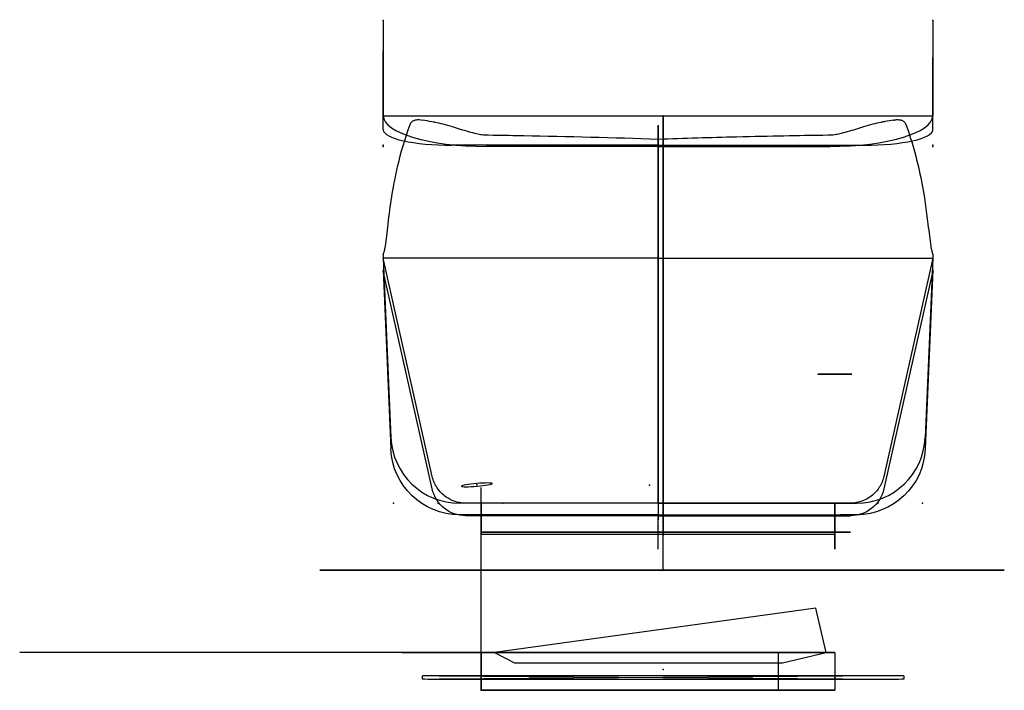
# Model space of a CAD drawing. Header units: centimetres. Extents: x -94 to 50, y 0 to 98.
import ezdxf

# ---------------------------------------------------------------- set-up
doc = ezdxf.new("R2010")
doc.units = ezdxf.units.CM
doc.header["$MEASUREMENT"] = 0
for name, color, linetype in [('Component4_Sketch1', 7, 'Continuous'), ('Component6_Sketch1', 7, 'Continuous'), ('Component6_Sketch10', 7, 'Continuous'), ('Component6_Sketch11', 7, 'Continuous'), ('Component6_Sketch12', 7, 'Continuous'), ('Component6_Sketch13', 7, 'Continuous'), ('Component6_Sketch14', 7, 'Continuous'), ('Component6_Sketch15', 7, 'Continuous'), ('Component6_Sketch16', 7, 'Continuous'), ('Component6_Sketch17', 7, 'Continuous'), ('Component6_Sketch2', 7, 'Continuous'), ('Component6_Sketch3', 7, 'Continuous'), ('Component6_Sketch4', 7, 'Continuous'), ('Component6_Sketch5', 7, 'Continuous'), ('Component6_Sketch6', 7, 'Continuous'), ('Component6_Sketch7', 7, 'Continuous'), ('Component6_Sketch8', 7, 'Continuous'), ('Component6_Sketch9', 7, 'Continuous'), ('VincentSheppard_AlexLounge v1_Sketch1', 7, 'Continuous'), ('VincentSheppard_AlexLounge v1_Sketch10', 7, 'Continuous'), ('VincentSheppard_AlexLounge v1_Sketch2', 7, 'Continuous'), ('VincentSheppard_AlexLounge v1_Sketch3', 7, 'Continuous'), ('VincentSheppard_AlexLounge v1_Sketch4', 7, 'Continuous'), ('VincentSheppard_AlexLounge v1_Sketch5', 7, 'Continuous'), ('VincentSheppard_AlexLounge v1_Sketch6', 7, 'Continuous'), ('VincentSheppard_AlexLounge v1_Sketch7', 7, 'Continuous'), ('VincentSheppard_AlexLounge v1_Sketch8', 7, 'Continuous'), ('VincentSheppard_AlexLounge v1_Sketch9', 7, 'Continuous')]:
    doc.layers.add(name, color=color, linetype=linetype)

# ---------------------------------------------------------------- blocks, each defined once
blk = doc.blocks.new('Component4')
at = {"layer": 'Component4_Sketch1', "extrusion": (0, 1, 0)}
blk.add_circle((26.5, -25.5, 30), 2.25, dxfattribs=at)
at = {"layer": 'Component4_Sketch1'}
for p in [(-26.5, 30, -25.5), (-0.75, 30, -0.25)]:
    blk.add_point(p, dxfattribs=at)
blk = doc.blocks.new('Component6')
at = {"layer": 'Component6_Sketch1'}
for p, q in [((25, 22.94, -25.2), (25, 25.59, 25.23)), ((25, 25.59, 25.23), (25, 21.09, 25.46)), ((25, 18.45, -24.97), (25, 22.94, -25.2)), ((25, 21.09, 25.46), (25, 18.45, -24.97))]:
    blk.add_line(p, q, dxfattribs=at)
blk.add_point((25, 0), dxfattribs=at)
at = {"layer": 'Component6_Sketch10'}
for p, q in [((-33.63, 27.29, -16.92), (-40.75, 59.03, -18.58)), ((39.25, 59.03, -18.58), (32.13, 27.29, -16.92)), ((-0.75, 23.39, -16.72), (-28.75, 23.39, -16.72)), ((-0.75, 23.39, -16.72), (27.25, 23.39, -16.72))]:
    blk.add_line(p, q, dxfattribs=at)
at = {"layer": 'Component6_Sketch10', "extrusion": (-2.20018e-30, -0.052336, -0.99863)}
blk.add_arc((-28.75, -29.23, 15.47), 5, 90, 167.3658, dxfattribs=at)
at = {"layer": 'Component6_Sketch10', "extrusion": (1.9082e-17, -0.052336, -0.99863)}
blk.add_arc((27.25, -29.23, 15.47), 5, 12.6342, 90, dxfattribs=at)
at = {"layer": 'Component6_Sketch10'}
blk.add_point((-0.75, 23.16, -21.01), dxfattribs=at)
at = {"layer": 'Component6_Sketch11'}
for p, q in [((0, 81.48, -32.27), (0, 58.75, -24)), ((0, 77.51, -44.65), (0, 77.89, -43.48)), ((0, 77.35, -41.41), (0, 60.44, -25.59)), ((0, 75, -45.95), (0, 20.41, -28.45)), ((0, 60.57, 10.88), (0, 58.87, -21.68)), ((0, 25.59, 25.23), (0, 48.74, 24.01)), ((0, 25.59, 25.23), (0, 22.94, -25.35)), ((0, 20.41, -28.45), (0, 25.59, 25.23))]:
    blk.add_line(p, q, dxfattribs=at)
at = {"layer": 'Component6_Sketch11', "extrusion": (1, 0, 0)}
for centre, radius, start, end in [((75.98, -42.87), 2, 342.2308, 46.9029), ((75.61, -44.04), 2, 252.2308, 342.2308), ((48.09, 11.53), 12.5, 357, 87), ((63.86, -21.94), 5, 177, 226.9029)]:
    blk.add_arc(centre, radius, start, end, dxfattribs=at)
at = {"layer": 'Component6_Sketch11'}
blk.add_open_spline([(0, 59.03, -18.58), (0, 58.92, -19.81), (0, 58.8, -21.05), (0, 58.69, -22.28), (0, 58.67, -22.52), (0, 58.69, -22.76), (0, 58.75, -22.99), (0, 58.79, -23.17), (0, 58.86, -23.34), (0, 58.94, -23.49), (0, 59.07, -23.73), (0, 59.23, -23.93), (0, 59.43, -24.1), (0, 59.63, -24.27), (0, 59.85, -24.4), (0, 60.09, -24.49), (0, 67.22, -27.08), (0, 74.35, -29.68), (0, 81.48, -32.27)], degree=3, knots=[0, 0, 0, 0, 0.126721, 0.126721, 0.126721, 0.151364, 0.151364, 0.151364, 0.169695, 0.169695, 0.169695, 0.196637, 0.196637, 0.196637, 0.222929, 0.222929, 0.222929, 1, 1, 1, 1], dxfattribs=at)
for p in [(0, 81.48, -32.27), (0, 78.27, -42.27), (0, 76.9, -46.56), (0, 76.9, -46.56), (0, 61.23, 23.36), (0, 25.59, 25.23), (0, 0)]:
    blk.add_point(p, dxfattribs=at)
at = {"layer": 'Component6_Sketch12'}
for p, q in [((-40.75, 61.77, 23.33), (-40.75, 61.08, 23.37)), ((39.25, 61.77, 23.33), (39.25, 61.08, 23.37)), ((-33.63, 29.49, 25.02), (-40.75, 61.23, 23.36)), ((39.25, 61.23, 23.36), (32.13, 29.49, 25.02)), ((25, 25.59, 25.23), (-26.5, 25.59, 25.23)), ((-26.5, 25.59, 25.23), (-26.5, 21.09, 25.46)), ((25, 21.09, 25.46), (25, 25.59, 25.23)), ((-26.5, 21.09, 25.46), (25, 21.09, 25.46))]:
    blk.add_line(p, q, dxfattribs=at)
for points, knots in [([(-40.45, 63, 23.27), (-40.31, 63.99, 23.21), (-40.2, 64.94, 23.16), (-39.88, 67.63, 23.02), (-39.72, 68.82, 22.96), (-39.15, 72.45, 22.77), (-38.4, 76.48, 22.56), (-36.84, 80.69, 22.34)], [-36.027558, -36.027558, -36.027558, -36.027558, -27.323618, -27.323618, -17.232055, -17.232055, -0.051995, -0.051995, -0.051995, -0.051995]), ([(-36.84, 80.69, 22.34), (-36.8, 80.78, 22.34), (-36.76, 80.85, 22.33), (-36.67, 81, 22.32), (-36.61, 81.07, 22.32), (-36.4, 81.24, 22.31), (-36.23, 81.32, 22.31), (-35.88, 81.4, 22.3), (-35.7, 81.41, 22.3), (-35.36, 81.39, 22.3), (-35.21, 81.37, 22.3), (-35.05, 81.33, 22.31)], [-3.294739, -3.294739, -3.294739, -3.294739, -2.943258, -2.943258, -2.546745, -2.546745, -1.720622, -1.720622, -0.951326, -0.951326, -0.360406, -0.360406, -0.360406, -0.360406]), ([(-33.23, 81.02, 22.32), (-33.38, 81.04, 22.32), (-33.53, 81.06, 22.32), (-33.68, 81.09, 22.32), (-34.15, 81.16, 22.31), (-34.61, 81.25, 22.31), (-35.05, 81.33, 22.31)], [0.8380705, 0.8380705, 0.8380705, 0.8380705, 0.84337527, 0.84337527, 0.84337527, 0.86073353, 0.86073353, 0.86073353, 0.86073353]), ([(-33.23, 81.02, 22.32), (-32.53, 80.92, 22.33), (-31.69, 80.7, 22.34), (-29.94, 80.16, 22.37), (-29.15, 79.9, 22.38), (-27.96, 79.56, 22.4), (-27.56, 79.45, 22.4), (-26.92, 79.31, 22.41), (-26.68, 79.26, 22.41), (-26.02, 79.18, 22.42), (-25.94, 79.18, 22.42), (-23.37, 79.14, 22.42), (-21.52, 79.11, 22.42), (-13.92, 78.97, 22.43), (-7.2, 78.8, 22.44), (-0.79, 78.58, 22.45), (-0.77, 78.58, 22.45), (-0.75, 78.58, 22.45)], [-43.478623, -43.478623, -43.478623, -43.478623, -36.145851, -36.145851, -30.368935, -30.368935, -27.444695, -27.444695, -25.666006, -25.666006, -22.695719, -22.695719, -19.195687, -19.195687, 0, 0, 0.055702, 0.055702, 0.055702, 0.055702]), ([(-0.75, 78.58, 22.45), (-0.73, 78.58, 22.45), (-0.71, 78.58, 22.45), (3.07, 78.71, 22.44), (6.89, 78.82, 22.44), (15.65, 79.03, 22.43), (19.92, 79.11, 22.42), (24.43, 79.18, 22.42), (24.54, 79.17, 22.42), (25.23, 79.27, 22.41), (25.47, 79.32, 22.41), (26.08, 79.45, 22.4), (26.47, 79.56, 22.4), (27.65, 79.9, 22.38), (28.44, 80.16, 22.37), (30.19, 80.7, 22.34), (31.03, 80.92, 22.33), (31.73, 81.02, 22.32)], [-12.482649, -12.482649, -12.482649, -12.482649, -12.471002, -12.471002, -10.109496, -10.109496, -6.98486, -6.98486, -5.880543, -5.880543, -5.317098, -5.317098, -4.367734, -4.367734, -2.443048, -2.443048, 0, 0, 0, 0]), ([(33.55, 81.33, 22.31), (33.15, 81.25, 22.31), (32.72, 81.18, 22.31), (32.29, 81.11, 22.32), (32.11, 81.08, 22.32), (31.92, 81.05, 22.32), (31.73, 81.02, 22.32)], [0.13926647, 0.13926647, 0.13926647, 0.13926647, 0.15525588, 0.15525588, 0.15525588, 0.1619295, 0.1619295, 0.1619295, 0.1619295]), ([(33.55, 81.33, 22.31), (33.6, 81.34, 22.31), (33.64, 81.35, 22.3), (33.8, 81.38, 22.3), (33.92, 81.39, 22.3), (34.23, 81.41, 22.3), (34.41, 81.39, 22.3), (34.76, 81.31, 22.31), (34.92, 81.23, 22.31), (35.17, 81, 22.32), (35.27, 80.86, 22.33), (35.34, 80.69, 22.34)], [-2.908408, -2.908408, -2.908408, -2.908408, -2.748168, -2.748168, -2.275766, -2.275766, -1.517055, -1.517055, -0.713066, -0.713066, 0, 0, 0, 0]), ([(35.34, 80.69, 22.34), (36.32, 78.03, 22.48), (37.06, 75.25, 22.62), (38.04, 70.23, 22.89), (38.31, 68.21, 22.99), (38.7, 64.94, 23.17), (38.81, 63.99, 23.21), (38.95, 63, 23.27)], [-18.199158, -18.199158, -18.199158, -18.199158, -10.306545, -10.306545, -3.955914, -3.955914, -0.050316, -0.050316, -0.050316, -0.050316]), ([(-40.75, 61.77, 23.33), (-40.73, 61.87, 23.33), (-40.71, 61.97, 23.32), (-40.66, 62.13, 23.31), (-40.62, 62.2, 23.31), (-40.53, 62.52, 23.29), (-40.48, 62.75, 23.28), (-40.45, 63, 23.27)], [-2.129984, -2.129984, -2.129984, -2.129984, -1.533211, -1.533211, -1.012699, -1.012699, 0, 0, 0, 0]), ([(38.95, 63, 23.27), (38.98, 62.74, 23.28), (39.03, 62.51, 23.29), (39.13, 62.2, 23.31), (39.16, 62.13, 23.31), (39.21, 61.97, 23.32), (39.23, 61.87, 23.33), (39.25, 61.77, 23.33)], [-2.244575, -2.244575, -2.244575, -2.244575, -1.165304, -1.165304, -0.659786, -0.659786, 0, 0, 0, 0]), ([(-0.75, 25.59, 25.23), (-10.08, 25.59, 25.23), (-19.41, 25.59, 25.23), (-28.75, 25.59, 25.23), (-29.32, 25.59, 25.23), (-29.9, 25.69, 25.22), (-30.44, 25.88, 25.21), (-30.85, 26.03, 25.2), (-31.23, 26.22, 25.19), (-31.58, 26.47, 25.18), (-32.1, 26.82, 25.16), (-32.55, 27.28, 25.14), (-32.9, 27.8, 25.11), (-33.24, 28.31, 25.08), (-33.49, 28.89, 25.05), (-33.63, 29.49, 25.02)], [0.5, 0.5, 0.5, 0.5, 0.7079363, 0.7079363, 0.7079363, 0.7207804, 0.7207804, 0.7207804, 0.7303346, 0.7303346, 0.7303346, 0.7443769, 0.7443769, 0.7443769, 0.7580804, 0.7580804, 0.7580804, 0.7580804]), ([(32.13, 29.49, 25.02), (32, 28.93, 25.05), (31.78, 28.39, 25.08), (31.47, 27.9, 25.11), (31.24, 27.54, 25.12), (30.96, 27.21, 25.14), (30.64, 26.92, 25.16), (30.18, 26.49, 25.18), (29.64, 26.15, 25.2), (29.05, 25.92, 25.21), (28.48, 25.7, 25.22), (27.86, 25.59, 25.23), (27.25, 25.59, 25.23), (17.91, 25.59, 25.23), (8.58, 25.59, 25.23), (-0.75, 25.59, 25.23)], [0.2419196, 0.2419196, 0.2419196, 0.2419196, 0.2547638, 0.2547638, 0.2547638, 0.264318, 0.264318, 0.264318, 0.2783603, 0.2783603, 0.2783603, 0.2920637, 0.2920637, 0.2920637, 0.5, 0.5, 0.5, 0.5])]:
    blk.add_open_spline(points, degree=3, knots=knots, dxfattribs=at)
for p in [(-0.75, 25.59, 25.23), (0, 1.39, 26.5)]:
    blk.add_point(p, dxfattribs=at)
at = {"layer": 'Component6_Sketch13'}
for p, q in [((0, 75.14, -39.34), (0, 77.35, -41.41)), ((0, 77.35, -41.41), (0, 48.67, -14.57)), ((0, 60.44, -25.59), (0, 75.14, -39.34)), ((0, 60.52, -25.62), (0, 67.79, -32.46)), ((0, 60.44, -25.59), (0, 67.79, -32.46)), ((0, 39.3, 24.51), (0, 65.19, 22.94)), ((0, 60.57, 10.88), (0, 61.91, 36.35)), ((0, 61.91, 36.35), (0, 61.24, 23.61)), ((0, 61.24, 23.61), (0, 59.04, -18.33)), ((0, 61.24, 23.61), (0, 61.24, -18.39)), ((0, 59.03, -18.58), (0, 60.57, 10.88)), ((0, 60.57, 10.88), (0, 57.54, -36.08)), ((0, 59.03, -18.58), (0, 59.03, -18.58)), ((0, 58.69, -22.28), (0, 58.69, -22.34)), ((0, 48.74, 24.01), (0, 25.59, 25.23))]:
    blk.add_line(p, q, dxfattribs=at)
blk.add_open_spline([(0, 59.03, -18.58), (0, 58.92, -19.81), (0, 58.8, -21.05), (0, 58.69, -22.28), (0, 58.67, -22.52), (0, 58.69, -22.76), (0, 58.75, -22.99), (0, 58.79, -23.17), (0, 58.86, -23.34), (0, 58.94, -23.49), (0, 59.04, -23.67), (0, 59.15, -23.83), (0, 59.29, -23.97)], degree=3, knots=[0, 0, 0, 0, 0.1267213, 0.1267213, 0.1267213, 0.1513643, 0.1513643, 0.1513643, 0.1696952, 0.1696952, 0.1696952, 0.1901296, 0.1901296, 0.1901296, 0.1901296], dxfattribs=at)
blk.add_point((0, 0), dxfattribs=at)
at = {"layer": 'Component6_Sketch14'}
for p, q in [((-40.75, 79.42, -32.97), (-40.75, 91.37, 17.05)), ((39.25, 79.42, -32.97), (39.25, 90.35, 12.81)), ((-0.75, 77.1, -42.7), (-30.75, 77.1, -42.7)), ((-0.75, 77.1, -42.7), (-25.75, 77.1, -42.7)), ((-0.75, 77.1, -42.7), (24.25, 77.1, -42.7)), ((-0.75, 77.1, -42.7), (29.25, 77.1, -42.7))]:
    blk.add_line(p, q, dxfattribs=at)
at = {"layer": 'Component6_Sketch14', "extrusion": (0, -0.972672, 0.232183)}
blk.add_arc((-30.75, -13.63, -84.91), 10, 180, 270, dxfattribs=at)
at = {"layer": 'Component6_Sketch14', "extrusion": (-1.2326e-32, -0.972672, 0.232183)}
blk.add_arc((29.25, -13.63, -84.91), 10, 270, 0, dxfattribs=at)
at = {"layer": 'Component6_Sketch14'}
for p in [(-40.75, 77.1, -42.7), (-0.75, 77.1, -42.7), (39.25, 77.1, -42.7)]:
    blk.add_point(p, dxfattribs=at)
at = {"layer": 'Component6_Sketch15'}
blk.add_point((-0.75, 23.49, -14.87), dxfattribs=at)
at = {"layer": 'Component6_Sketch16'}
for p, q in [((-40.75, 59.22, -14.99), (-39.65, 33.15, -13.62)), ((39.25, 59.22, -14.99), (38.15, 33.15, -13.62)), ((-0.75, 23.58, -13.12), (-29.66, 23.58, -13.12)), ((-0.75, 23.58, -13.12), (28.16, 23.58, -13.12)), ((28.58, 23.58, -13.12), (25.75, 23.58, -13.12))]:
    blk.add_line(p, q, dxfattribs=at)
at = {"layer": 'Component6_Sketch16', "extrusion": (-5.23853e-32, -0.052336, -0.99863)}
blk.add_arc((-29.66, -34.23, 11.87), 10, 90, 177.5934, dxfattribs=at)
at = {"layer": 'Component6_Sketch16', "extrusion": (-1.61763e-16, -0.052336, -0.99863)}
blk.add_arc((28.16, -34.23, 11.87), 10, 2.4066, 90, dxfattribs=at)
at = {"layer": 'Component6_Sketch16'}
blk.add_point((-0.75, 23.58, -13.12), dxfattribs=at)
at = {"layer": 'Component6_Sketch17'}
for p, q in [((-35.1, 0, -23.51), (-35.1, 0, 23.51)), ((32.6, 0, -28.51), (-32.6, 0, 28.51)), ((-32.6, 0, -28.51), (32.6, 0, 28.51)), ((30.1, 0, -28.51), (-30.1, 0, -28.51)), ((-30.1, 0, 28.51), (30.1, 0, 28.51)), ((35.1, 0, 23.51), (35.1, 0, -23.51))]:
    blk.add_line(p, q, dxfattribs=at)
at = {"layer": 'Component6_Sketch17', "extrusion": (0, 1, 0)}
for centre, start, end in [((30.1, -23.51), 270, 360), ((30.1, 23.51), 360, 90), ((-30.1, -23.51), 180, 270), ((-30.1, 23.51), 90, 180)]:
    blk.add_arc(centre, 5, start, end, dxfattribs=at)
at = {"layer": 'Component6_Sketch17'}
blk.add_point((0, 0), dxfattribs=at)
blk.add_point((0, 0), dxfattribs=at)
at = {"layer": 'Component6_Sketch2'}
for p, q in [((-0.75, 25.59, 25.23), (-0.75, 80.51, 22.35)), ((-0.75, 61.23, 23.36), (-40.75, 61.23, 23.36)), ((-40.75, 61.23, 23.36), (-39.65, 35.15, 24.73)), ((-0.75, 25.59, 25.23), (-0.75, 61.23, 23.36)), ((-0.75, 61.23, 23.36), (39.25, 61.23, 23.36)), ((39.25, 61.23, 23.36), (38.15, 35.15, 24.73)), ((-0.75, 25.59, 25.23), (-29.66, 25.59, 25.23)), ((-0.75, 25.59, 25.23), (-28.75, 25.59, 25.23)), ((25, 25.59, 25.23), (-26.5, 25.59, 25.23)), ((-26.5, 25.59, 25.23), (-26.5, 21.09, 25.46)), ((-23.37, 25.59, 25.23), (-26.5, 25.59, 25.23)), ((-0.75, 25.59, 25.23), (27.25, 25.59, 25.23)), ((-0.75, 25.59, 25.23), (28.16, 25.59, 25.23)), ((25, 21.09, 25.46), (25, 25.59, 25.23)), ((-26.5, 21.09, 25.46), (25, 21.09, 25.46))]:
    blk.add_line(p, q, dxfattribs=at)
at = {"layer": 'Component6_Sketch2', "extrusion": (0, 0.052336, 0.99863)}
blk.add_arc((29.66, -34.23, 26.53), 10, 2.4066, 90, dxfattribs=at)
at = {"layer": 'Component6_Sketch2', "extrusion": (9.24446e-32, 0.052336, 0.99863)}
blk.add_arc((-28.16, -34.23, 26.53), 10, 90, 177.5934, dxfattribs=at)
at = {"layer": 'Component6_Sketch2'}
for p in [(-39.25, 25.59, 25.23), (-32.75, 25.59, 25.23), (-23.37, 25.59, 25.23), (31.25, 25.59, 25.23), (37.75, 25.59, 25.23), (0, 1.39, 26.5)]:
    blk.add_point(p, dxfattribs=at)
at = {"layer": 'Component6_Sketch3'}
for p, q in [((-0.75, 80.51, 22.35), (-0.75, 76.9, -46.56)), ((-0.75, 77.1, -42.7), (-0.75, 26.76, -30.68)), ((-0.75, 25.59, 25.23), (-0.75, 22.94, -25.35)), ((-0.75, 25.59, 25.23), (-0.75, 23.39, -16.72)), ((-0.75, 23.39, -16.72), (-0.75, 22.93, -25.56)), ((-0.75, 18.45, -24.97), (-0.75, 22.94, -25.2))]:
    blk.add_line(p, q, dxfattribs=at)
at = {"layer": 'Component6_Sketch3', "extrusion": (-1, 0, 0)}
blk.add_arc((-27.92, -25.82, 0.75), 5, 283.4257, 3, dxfattribs=at)
at = {"layer": 'Component6_Sketch3'}
for p in [(-0.75, 80.51, 22.35), (-0.75, 25.59, 25.23), (-0.75, 22.94, -25.2), (-0.75, 22.94, -25.2), (-0.75, 22.73, -29.2), (-0.75, 22.02, 0.13)]:
    blk.add_point(p, dxfattribs=at)
at = {"layer": 'Component6_Sketch4'}
blk.add_point((-0.75, 22.02, 0.13), dxfattribs=at)
at = {"layer": 'Component6_Sketch5'}
blk.add_point((0, 0), dxfattribs=at)
at = {"layer": 'Component6_Sketch6'}
for p, q in [((-40.75, 95.76, 12.29), (-40.75, 81.48, -32.27)), ((39.25, 95.76, 12.29), (39.25, 81.48, -32.27)), ((-40.75, 81.48, -32.27), (39.25, 81.48, -32.27)), ((-0.75, 76.9, -46.56), (-25.75, 76.9, -46.56)), ((-0.75, 76.9, -46.56), (24.25, 76.9, -46.56))]:
    blk.add_line(p, q, dxfattribs=at)
at = {"layer": 'Component6_Sketch6', "extrusion": (0, -0.952294, 0.305183)}
for centre, start, end in [((-25.75, -5.87, -87.44), 180, 270), ((24.25, -5.87, -87.44), 270, 0)]:
    blk.add_arc(centre, 15, start, end, dxfattribs=at)
at = {"layer": 'Component6_Sketch6'}
for p in [(-40.75, 95.76, 12.29), (39.25, 95.76, 12.29), (-40.75, 76.9, -46.56), (-0.75, 76.9, -46.56), (39.25, 76.9, -46.56)]:
    blk.add_point(p, dxfattribs=at)
at = {"layer": 'Component6_Sketch7'}
for p in [(0, 80.51, 22.35), (0, 0)]:
    blk.add_point(p, dxfattribs=at)
at = {"layer": 'Component6_Sketch8'}
blk.add_point((-0.75, 23.16, -21.01), dxfattribs=at)
at = {"layer": 'Component6_Sketch9'}
blk.add_point((-0.75, 23.16, -21.01), dxfattribs=at)

msp = doc.modelspace()

# ---------------------------------------------------------------- linework, layer by layer
at = {"layer": 'VincentSheppard_AlexLounge v1_Sketch1'}
for p, q in [((-26.5, 0, -25.5), (25, 0, -25.5)), ((25, 0, 25), (-26.5, 0, 25)), ((-26.5, 0, 25), (-26.5, 0, -25.5)), ((-26.5, 0, -25.5), (25, 0, -25.5)), ((25, 0, 25), (-26.5, 0, 25)), ((-26.5, 0, 25), (-26.5, 0, -25.5)), ((25, 0, -25.5), (25, 0, 25))]:
    msp.add_line(p, q, dxfattribs=at)
msp.add_point((0, 0), dxfattribs=at)
at = {"layer": 'VincentSheppard_AlexLounge v1_Sketch10'}
for p, q in [((-50, 17.5, 40), (49.67, 17.5, 40)), ((49.67, 17.5, -41.55), (-50, 17.5, -41.55)), ((-50, 17.5, -41.55), (-50, 17.5, 40)), ((25, 17.5, 25), (-26.5, 17.5, 25)), ((-26.5, 17.5, 25), (-26.5, 17.5, -25.5)), ((-26.5, 17.5, -25.5), (25, 17.5, -25.5)), ((22.2, 17.5, -22.7), (-23.7, 17.5, -22.7)), ((-23.7, 17.5, -22.7), (-23.7, 17.5, 22.2)), ((-23.7, 17.5, 22.2), (22.2, 17.5, 22.2)), ((22.2, 17.5, 22.2), (22.2, 17.5, -22.7)), ((25, 17.5, -25.5), (25, 17.5, 25)), ((49.67, 17.5, 40), (49.67, 17.5, -41.55))]:
    msp.add_line(p, q, dxfattribs=at)
msp.add_point((0, 17.5), dxfattribs=at)
at = {"layer": 'VincentSheppard_AlexLounge v1_Sketch2'}
for p, q in [((-23.7, 5.5, -17.2), (-93.69, 5.5, -17.2)), ((-18.33, 5.5, -22.7), (-91.95, 5.5, -22.7)), ((-26.5, 5.5, 25), (25, 5.5, 25)), ((25, 5.5, -25.5), (-26.5, 5.5, -25.5)), ((-26.5, 5.5, -25.5), (-26.5, 5.5, 25)), ((-23.7, 5.5, 22.2), (-23.71, 5.5, 16.7)), ((-23.71, 5.5, 16.7), (-18.2, 5.5, 22.21)), ((-23.7, 5.5, 22.2), (-23.7, 5.5, -22.7)), ((-23.7, 5.5, -22.7), (22.2, 5.5, -22.7)), ((22.2, 5.5, 22.2), (-23.7, 5.5, 22.2)), ((-23.7, 5.5, -22.7), (-23.7, 5.5, -17.2)), ((-23.7, 5.5, -17.2), (-18.33, 5.5, -22.7)), ((-23.7, 5.5, 22.2), (-18.2, 5.5, 22.21)), ((-23.7, 5.5, -22.7), (-18.33, 5.5, -22.7)), ((22.2, 5.5, 22.2), (16.7, 5.5, 22.23)), ((22.2, 5.5, -22.7), (16.7, 5.5, -22.71)), ((16.7, 5.5, 22.23), (22.23, 5.5, 16.7)), ((22.21, 5.5, -17.2), (16.7, 5.5, -22.71)), ((22.2, 5.5, 22.2), (22.23, 5.5, 16.7)), ((22.2, 5.5, -22.7), (22.21, 5.5, -17.2)), ((22.2, 5.5, -22.7), (22.2, 5.5, 22.2)), ((25, 5.5, 25), (25, 5.5, -25.5))]:
    msp.add_line(p, q, dxfattribs=at)
msp.add_point((0, 5.5), dxfattribs=at)
at = {"layer": 'VincentSheppard_AlexLounge v1_Sketch3'}
for p, q in [((-26.5, 5.5, -25.5), (-26.5, 29.51, -32.05)), ((-26.5, 0, 25), (-26.5, 5.5, 25)), ((-26.5, 5.5, 25), (-26.5, 5.5, -25.5)), ((-26.5, 5.5, -25.5), (-26.5, 0, -25.5)), ((-26.5, 0, -24), (-26.5, 5.5, -25.5)), ((-26.5, 0, -25.5), (-26.5, 0, 25))]:
    msp.add_line(p, q, dxfattribs=at)
msp.add_point((-26.5, 0), dxfattribs=at)
at = {"layer": 'VincentSheppard_AlexLounge v1_Sketch4'}
for p, q in [((-38, 5.5, -21), (-15, 5.5, -21)), ((-15, 5.5, -35), (-38, 5.5, -35)), ((-38, 5.5, -35), (-38, 5.5, -21)), ((-15, 5.5, -21), (-15, 5.5, -35))]:
    msp.add_line(p, q, dxfattribs=at)
msp.add_point((0, 5.5), dxfattribs=at)
at = {"layer": 'VincentSheppard_AlexLounge v1_Sketch5'}
for p, q in [((22.21, 11.96, -25.5), (-24.55, 5.5, -25.5)), ((23.73, 5.5, -25.5), (22.21, 11.96, -25.5)), ((-26.5, 0, -25.5), (-26.5, 5.5, -25.5)), ((-26.5, 5.5, -25.5), (25, 5.5, -25.5)), ((-24.55, 5.5, -25.5), (-21.65, 4, -25.5)), ((16.73, 5.5, -25.5), (16.73, 0, -25.5)), ((17.35, 4, -25.5), (23.73, 5.5, -25.5)), ((25, 5.5, -25.5), (25, 0, -25.5)), ((-21.65, 4, -25.5), (17.35, 4, -25.5)), ((25, 0, -25.5), (-26.5, 0, -25.5))]:
    msp.add_line(p, q, dxfattribs=at)
msp.add_point((4.35, 23, -25.5), dxfattribs=at)
at = {"layer": 'VincentSheppard_AlexLounge v1_Sketch6'}
for p, q in [((-26.5, 23, 25), (25, 23, 25)), ((25, 23, -25.5), (-26.5, 23, -25.5)), ((-26.5, 23, -25.5), (-26.5, 23, 25)), ((-23.7, 23, 22.2), (-23.7, 23, -22.7)), ((-23.7, 23, -22.7), (22.2, 23, -22.7)), ((22.2, 23, 22.2), (-23.7, 23, 22.2)), ((22.2, 23, -22.7), (22.2, 23, 22.2)), ((25, 23, 25), (25, 23, -25.5))]:
    msp.add_line(p, q, dxfattribs=at)
at = {"layer": 'VincentSheppard_AlexLounge v1_Sketch6', "extrusion": (-1.22465e-16, 1, 0)}
msp.add_circle((-25, 25, 23), 2.25, dxfattribs=at)
at = {"layer": 'VincentSheppard_AlexLounge v1_Sketch6'}
msp.add_point((0, 23), dxfattribs=at)
at = {"layer": 'VincentSheppard_AlexLounge v1_Sketch7'}
for p, q in [((25, 17.5, 25), (-26.5, 17.5, 25)), ((-26.5, 17.5, 25), (-26.5, 17.5, -25.5)), ((-26.5, 17.5, -25.5), (25, 17.5, -25.5)), ((22.2, 17.5, -22.7), (-23.7, 17.5, -22.7)), ((-23.7, 17.5, -22.7), (-23.7, 17.5, 22.2)), ((-23.7, 17.5, 22.2), (22.2, 17.5, 22.2)), ((22.2, 17.5, 22.2), (22.2, 17.5, -22.7)), ((25, 17.5, -25.5), (25, 17.5, 25))]:
    msp.add_line(p, q, dxfattribs=at)
at = {"layer": 'VincentSheppard_AlexLounge v1_Sketch7', "extrusion": (1.22465e-16, -1, 0)}
msp.add_circle((25, 25, -17.5), 3, dxfattribs=at)
at = {"layer": 'VincentSheppard_AlexLounge v1_Sketch7'}
msp.add_point((0, 17.5), dxfattribs=at)
at = {"layer": 'VincentSheppard_AlexLounge v1_Sketch8'}
msp.add_line((25, 46, 25), (25, 46, 32.5), dxfattribs=at)
at = {"layer": 'VincentSheppard_AlexLounge v1_Sketch8', "extrusion": (-1.22465e-16, 1, 0)}
msp.add_circle((-25, 25, 46), 2.48, dxfattribs=at)
at = {"layer": 'VincentSheppard_AlexLounge v1_Sketch8'}
msp.add_point((0, 46), dxfattribs=at)
at = {"layer": 'VincentSheppard_AlexLounge v1_Sketch9'}
for p, q in [((0, 40.78, 49.63), (0, 60.33, 6.18)), ((0, 50.56, -38.55), (0, 60.33, 6.18)), ((0, 45.22, -38.55), (0, 50.56, -38.55)), ((0, 46.5, -25), (0, 46.5, 34)), ((0, 17.5, 25), (0, 46.5, 34)), ((0, 44.5, -25.5), (0, 45.22, -38.55)), ((0, 17.5, -25.5), (0, 44.5, -25.5)), ((0, 44.5, -25.5), (0, 41.14, 35.27)), ((0, 17.5, 25), (0, 42, 25)), ((0, 41.14, 35.27), (0, 40.78, 49.63)), ((0, 17.5, 25), (0, 17.5, 41.31)), ((0, 17.5, 27.13), (0, 17.5, 2.13))]:
    msp.add_line(p, q, dxfattribs=at)
for p in [(0, 46.5, -25), (0, 17.5, -25.5), (0, 17.5, 25), (0, 0)]:
    msp.add_point(p, dxfattribs=at)

# ---------------------------------------------------------------- block references
at = {"extrusion": (0, -0.008727, 0.999962)}
msp.add_blockref('Component6', (0, 1.88, 0.64), dxfattribs=at)
at = {"extrusion": (0.996195, 0.086824, -0.007596), "rotation": 265.0189306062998}
msp.add_blockref('Component4', (-0.04, -52.02, 1.29), dxfattribs=at)

doc.saveas('drawing.dxf')
